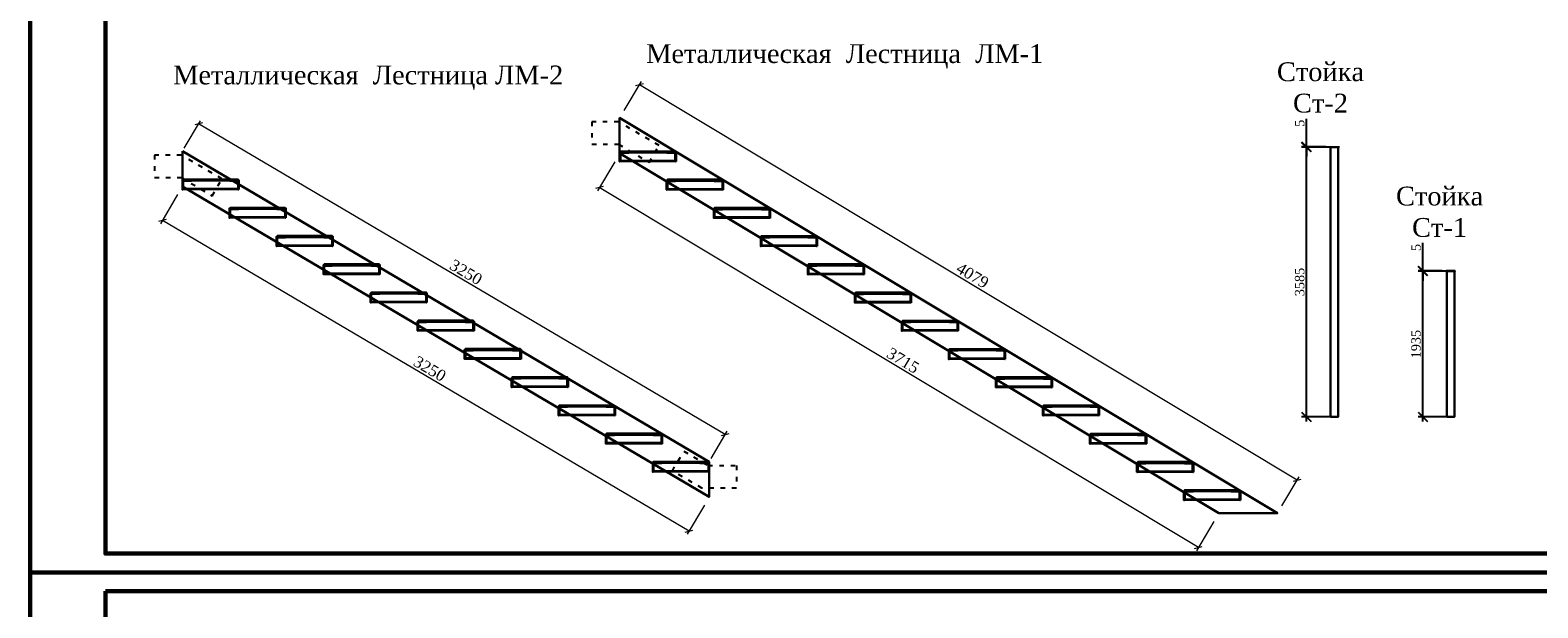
# Model space of a CAD drawing. Header units: millimetres. Extents: x 2063114 to 14983986, y -126020516 to 213791.
# Tile 208 of 256: x 2320392 to 2360466, y -1369943 to -1354596. Entities that reach past the tile are written whole.
import ezdxf

# ---------------------------------------------------------------- set-up
doc = ezdxf.new("R2010")
doc.units = ezdxf.units.MM
doc.linetypes.add('ACAD_ISO03W100', pattern=[30, 12, -18])
doc.layers.get('Defpoints').update_dxf_attribs({"color": 6, "lineweight": 35})
for name, color, linetype, lineweight in [('.', 7, 'Continuous', 15), ('TEXT', 7, 'Continuous', 30), ('АСО-Колонны_Ном._пера__7', 7, 'Continuous', 30), ('АСО-Размеры-цепочки', 7, 'Continuous', 13)]:
    doc.layers.add(name, color=color, linetype=linetype, lineweight=lineweight)
doc.layers.add('_print', color=6, linetype='Continuous', lineweight=60, plot=False)
doc.styles.add('Ages', font='times.ttf')
doc.styles.add('GENERATED_STYLE_5', font='times.ttf')
doc.styles.add('TIMES', font='times.ttf')
doc.styles.add('Times New Roman', font='times.ttf')
doc.dimstyles.new('50', dxfattribs={"dimtxt": 250, "dimasz": 250, "dimexe": 125, "dimexo": 125, "dimgap": 50, "dimtad": 1, "dimdec": 0, "dimlfac": 0.5, "dimtxsty": 'GENERATED_STYLE_5', "dimblk": 'OBLIQUE', "dimcen": 250, "dimdle": 125, "dimadec": 0, "dimazin": 0, "dimtfac": 1, "dimtdec": 0, "dimtmove": 0, "dimatfit": 3, "dimldrblk": 'OPEN90', "dimfxl": 1, "dimarcsym": 0})
doc.dimstyles.new('Миржалол20', dxfattribs={"dimtxt": 300, "dimasz": 150, "dimexe": 100, "dimexo": 100, "dimgap": 63, "dimtad": 1, "dimdec": 0, "dimlfac": 0.2, "dimtxsty": 'Times New Roman', "dimblk": 'OBLIQUE', "dimcen": 100, "dimclrd": 256, "dimclre": 256, "dimclrt": 256, "dimadec": 0, "dimazin": 0, "dimtfac": 1, "dimtdec": 0, "dimtmove": 1, "dimatfit": 3, "dimfxl": 800, "dimfxlon": 1, "dimlwd": 13, "dimlwe": 13, "dimarcsym": 0})

# ---------------------------------------------------------------- blocks, each defined once
blk = doc.blocks.new('_Oblique')
at = {"color": 0, "linetype": 'ByBlock', "lineweight": -2}
blk.add_line((-0.5, -0.5), (0.5, 0.5), dxfattribs=at)
blk = doc.blocks.new('*D735')
at = {"linetype": 'Continuous', "lineweight": 13, "transparency": 16777216}
for p, q in [((2324490, -1357727), (2324919, -1357001)), ((2338868, -1365337), (2324868, -1357087)), ((2338490, -1365977), (2338919, -1365251))]:
    blk.add_line(p, q, dxfattribs=at)
at = {"layer": 'Defpoints', "color": 0, "lineweight": 30, "transparency": 16777216}
for p in [(2324868, -1357087), (2324440, -1357814), (2338440, -1366064)]:
    blk.add_point(p, dxfattribs=at)
at = {"lineweight": 13, "transparency": 16777216, "xscale": 150, "yscale": 150, "zscale": 150}
for p, rotation in [((2324868, -1357087), 149.4897625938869), ((2338868, -1365337), 329.4897625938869)]:
    blk.add_blockref('_Oblique', p, dxfattribs=dict(at, rotation=rotation))
at = {"transparency": 16777216, "insert": (2331977, -1361026), "char_height": 300, "attachment_point": 5, "rotation": 329.4898, "style": 'Times New Roman'}
blk.add_mtext('3250', dxfattribs=at)
blk = doc.blocks.new('*D736')
at = {"linetype": 'Continuous', "lineweight": 13, "transparency": 16777216}
for p, q in [((2324312, -1358964), (2323855, -1359739)), ((2337906, -1367903), (2323906, -1359653)), ((2338312, -1367214), (2337855, -1367989))]:
    blk.add_line(p, q, dxfattribs=at)
at = {"layer": 'Defpoints', "color": 0, "lineweight": 30, "transparency": 16777216}
for p in [(2324440, -1358747), (2323906, -1359653), (2338440, -1366997)]:
    blk.add_point(p, dxfattribs=at)
at = {"lineweight": 13, "transparency": 16777216, "xscale": 150, "yscale": 150, "zscale": 150}
for p, rotation in [((2323906, -1359653), 149.4897625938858), ((2337906, -1367903), 329.4897625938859)]:
    blk.add_blockref('_Oblique', p, dxfattribs=dict(at, rotation=rotation))
at = {"transparency": 16777216, "insert": (2331015, -1363592), "char_height": 300, "attachment_point": 5, "rotation": 329.4898, "style": 'Times New Roman'}
blk.add_mtext('3250', dxfattribs=at)
blk = doc.blocks.new('*D761')
at = {"layer": 'Defpoints', "color": 0, "lineweight": 30, "transparency": 16777216}
for p in [(2357406, -1361002), (2358149, -1361002), (2358149, -1364872)]:
    blk.add_point(p, dxfattribs=at)
at = {"layer": 'АСО-Размеры-цепочки', "color": 0, "lineweight": -2, "transparency": 16777216}
for p, q in [((2357406, -1364997), (2357406, -1360877)), ((2358024, -1361002), (2357281, -1361002)), ((2358024, -1364872), (2357281, -1364872))]:
    blk.add_line(p, q, dxfattribs=at)
at = {"layer": 'АСО-Размеры-цепочки', "color": 0, "lineweight": -2, "transparency": 16777216, "xscale": 250, "yscale": 250, "zscale": 250}
for p, rotation in [((2357406, -1361002), 90), ((2357406, -1364872), 270)]:
    blk.add_blockref('_Oblique', p, dxfattribs=dict(at, rotation=rotation))
at = {"layer": 'АСО-Размеры-цепочки', "color": 0, "transparency": 16777216, "insert": (2357228, -1362937), "char_height": 250, "attachment_point": 5, "rotation": 90, "style": 'GENERATED_STYLE_5'}
blk.add_mtext('1935', dxfattribs=at)
blk = doc.blocks.new('_Open90')
at = {"color": 0, "linetype": 'ByBlock', "lineweight": -2}
for p, q in [((0, 0), (-1, 0)), ((-0.5, 0.5), (0, 0)), ((0, 0), (-0.5, -0.5))]:
    blk.add_line(p, q, dxfattribs=at)
blk = doc.blocks.new('*D762')
at = {"layer": 'Defpoints', "color": 0, "lineweight": 30, "transparency": 16777216}
for p in [(2357406, -1360992), (2358049, -1360992), (2358049, -1361002)]:
    blk.add_point(p, dxfattribs=at)
at = {"layer": 'АСО-Размеры-цепочки', "color": 0, "lineweight": -2, "transparency": 16777216}
for p, q in [((2357406, -1360992), (2357406, -1360249)), ((2357924, -1360992), (2357281, -1360992)), ((2357924, -1361002), (2357281, -1361002)), ((2357406, -1361002), (2357406, -1360992)), ((2357406, -1361002), (2357406, -1361252))]:
    blk.add_line(p, q, dxfattribs=at)
at = {"layer": 'АСО-Размеры-цепочки', "color": 0, "lineweight": -2, "transparency": 16777216, "xscale": 250, "yscale": 250, "zscale": 250}
for p, rotation in [((2357406, -1360992), 270), ((2357406, -1361002), 90)]:
    blk.add_blockref('_Oblique', p, dxfattribs=dict(at, rotation=rotation))
at = {"layer": 'АСО-Размеры-цепочки', "color": 0, "transparency": 16777216, "insert": (2357229, -1360370), "char_height": 250, "attachment_point": 5, "rotation": 90, "style": 'GENERATED_STYLE_5'}
blk.add_mtext('5', dxfattribs=at)
blk = doc.blocks.new('*D739')
at = {"layer": 'Defpoints', "color": 0, "lineweight": 30, "transparency": 16777216}
for p in [(2354313, -1357702), (2355056, -1357702), (2355056, -1364872)]:
    blk.add_point(p, dxfattribs=at)
at = {"layer": 'АСО-Размеры-цепочки', "color": 0, "lineweight": -2, "transparency": 16777216}
for p, q in [((2354931, -1357702), (2354188, -1357702)), ((2354313, -1364997), (2354313, -1357577)), ((2354931, -1364872), (2354188, -1364872))]:
    blk.add_line(p, q, dxfattribs=at)
at = {"layer": 'АСО-Размеры-цепочки', "color": 0, "lineweight": -2, "transparency": 16777216, "xscale": 250, "yscale": 250, "zscale": 250}
for p, rotation in [((2354313, -1357702), 90), ((2354313, -1364872), 270)]:
    blk.add_blockref('_Oblique', p, dxfattribs=dict(at, rotation=rotation))
at = {"layer": 'АСО-Размеры-цепочки', "color": 0, "transparency": 16777216, "insert": (2354136, -1361287), "char_height": 250, "attachment_point": 5, "rotation": 90, "style": 'GENERATED_STYLE_5'}
blk.add_mtext('3585', dxfattribs=at)
blk = doc.blocks.new('*D740')
at = {"layer": 'Defpoints', "color": 0, "lineweight": 30, "transparency": 16777216}
for p in [(2354313, -1357692), (2354956, -1357692), (2354956, -1357702)]:
    blk.add_point(p, dxfattribs=at)
at = {"layer": 'АСО-Размеры-цепочки', "color": 0, "lineweight": -2, "transparency": 16777216}
for p, q in [((2354313, -1357692), (2354313, -1356949)), ((2354831, -1357692), (2354188, -1357692)), ((2354831, -1357702), (2354188, -1357702)), ((2354313, -1357702), (2354313, -1357692)), ((2354313, -1357702), (2354313, -1357952))]:
    blk.add_line(p, q, dxfattribs=at)
at = {"layer": 'АСО-Размеры-цепочки', "color": 0, "lineweight": -2, "transparency": 16777216, "xscale": 250, "yscale": 250, "zscale": 250}
for p, rotation in [((2354313, -1357692), 270), ((2354313, -1357702), 90)]:
    blk.add_blockref('_Oblique', p, dxfattribs=dict(at, rotation=rotation))
at = {"layer": 'АСО-Размеры-цепочки', "color": 0, "transparency": 16777216, "insert": (2354136, -1357070), "char_height": 250, "attachment_point": 5, "rotation": 90, "style": 'GENERATED_STYLE_5'}
blk.add_mtext('5', dxfattribs=at)
blk = doc.blocks.new('*D741')
at = {"linetype": 'Continuous', "lineweight": 13, "transparency": 16777216}
for p, q in [((2336177, -1356734), (2336641, -1355962)), ((2354073, -1366548), (2336589, -1356048)), ((2353661, -1367234), (2354124, -1366462))]:
    blk.add_line(p, q, dxfattribs=at)
at = {"layer": 'Defpoints', "color": 0, "lineweight": 30, "transparency": 16777216}
for p in [(2336589, -1356048), (2336060, -1356929), (2353543, -1367429)]:
    blk.add_point(p, dxfattribs=at)
at = {"lineweight": 13, "transparency": 16777216, "xscale": 150, "yscale": 150, "zscale": 150}
for p, rotation in [((2336589, -1356048), 149.0121756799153), ((2354073, -1366548), 329.0121756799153)]:
    blk.add_blockref('_Oblique', p, dxfattribs=dict(at, rotation=rotation))
at = {"transparency": 16777216, "insert": (2345442, -1361113), "char_height": 300, "attachment_point": 5, "rotation": 329.0122, "style": 'Times New Roman'}
blk.add_mtext('4079', dxfattribs=at)
blk = doc.blocks.new('*D742')
at = {"linetype": 'Continuous', "lineweight": 13, "transparency": 16777216}
for p, q in [((2335932, -1358091), (2335469, -1358863)), ((2351443, -1368340), (2335520, -1358777)), ((2351854, -1367654), (2351391, -1368426))]:
    blk.add_line(p, q, dxfattribs=at)
at = {"layer": 'Defpoints', "color": 0, "lineweight": 30, "transparency": 16777216}
for p in [(2336067, -1357866), (2335520, -1358777), (2351990, -1367429)]:
    blk.add_point(p, dxfattribs=at)
at = {"lineweight": 13, "transparency": 16777216, "xscale": 150, "yscale": 150, "zscale": 150}
for p, rotation in [((2335520, -1358777), 149.0121756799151), ((2351443, -1368340), 329.0121756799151)]:
    blk.add_blockref('_Oblique', p, dxfattribs=dict(at, rotation=rotation))
at = {"transparency": 16777216, "insert": (2343593, -1363373), "char_height": 300, "attachment_point": 5, "rotation": 329.0122, "style": 'Times New Roman'}
blk.add_mtext('3715', dxfattribs=at)
blk = doc.blocks.new('*U1590')
at = {"color": 0, "ltscale": 25}
blk.add_lwpolyline([(-59400, 42000), (0, 42000), (0, 0), (-59400, 0)], close=True, dxfattribs=at)
at = {"color": 0, "lineweight": 60, "ltscale": 25}
blk.add_lwpolyline([(-57400, 41500), (-500, 41500), (-500, 500), (-57400, 500)], close=True, dxfattribs=at)

msp = doc.modelspace()

# ---------------------------------------------------------------- hatches: boundary and pattern name
at = {"layer": '.'}
h = msp.add_hatch(color=256, dxfattribs=at)
h.dxf.hatch_style = 1
h.paths.add_polyline_path([(2354935.96464, -1357691.75488), (2355175.96464, -1357691.75488), (2355175.96464, -1357701.75488), (2354935.96464, -1357701.75488)])
h = msp.add_hatch(color=256, dxfattribs=at)
h.dxf.hatch_style = 1
h.paths.add_polyline_path([(2358028.6073, -1360991.75488), (2358268.6073, -1360991.75488), (2358268.6073, -1361001.75488), (2358028.6073, -1361001.75488)])

# ---------------------------------------------------------------- linework, layer by layer
at = {"linetype": 'ACAD_ISO03W100', "ltscale": 10}
for points in [[(2337109.72326, -1357663.53278), (2336032.84288, -1357028.94256), (2335321.88886, -1357028.94256), (2335321.88886, -1357628.94256), (2336032.84288, -1357628.94256), (2336847.28539, -1358108.8819)], [(2325489.19673, -1358548.17489), (2324412.31635, -1357913.58467), (2323701.36233, -1357913.58467), (2323701.36233, -1358513.58467), (2324412.31635, -1358513.58467), (2325226.75886, -1358993.52401)], [(2339162.31635, -1366163.58467), (2339162.31635, -1366763.58467), (2338248.67999, -1366763.58467), (2337461.57274, -1366299.75362), (2337766.18813, -1365782.83054), (2338412.31635, -1366163.58467)]]:
    msp.add_lwpolyline(points, close=True, dxfattribs=at)
at = {"lineweight": 30}
for points in [[(2336060.30702, -1357862.2451), (2351989.632, -1367428.94256), (2353543.4648, -1367428.94256), (2336060.11561, -1356928.94256)], [(2354955.96464, -1357701.75488), (2355155.96464, -1357701.75488), (2355155.96464, -1364871.75488), (2354955.96464, -1364871.75488)], [(2324439.58908, -1357813.58467), (2338439.58908, -1366063.58467), (2338439.58908, -1366996.77226), (2324439.58908, -1358746.77226)], [(2358248.6073, -1361001.75488), (2358048.6073, -1361001.75488), (2358048.6073, -1364871.75488), (2358248.6073, -1364871.75488)]]:
    msp.add_lwpolyline(points, close=True, dxfattribs=at)
for points in [[(2354935.96464, -1357691.75488), (2355175.96464, -1357691.75488), (2355175.96464, -1357701.75488), (2354935.96464, -1357701.75488)], [(2358268.6073, -1360991.75488), (2358028.6073, -1360991.75488), (2358028.6073, -1361001.75488), (2358268.6073, -1361001.75488)]]:
    msp.add_lwpolyline(points, close=True)
for points in [[(2337560.30702, -1358086.94256), (2336060.30702, -1358086.94256)], [(2337540.30702, -1358066.94256), (2336080.30702, -1358066.94256)], [(2337330.30702, -1357856.94256), (2336290.30702, -1357856.94256)], [(2325939.58908, -1358833.58467), (2324439.58908, -1358833.58467)], [(2325919.58908, -1358813.58467), (2324459.58908, -1358813.58467)], [(2325709.58908, -1358603.58467), (2324669.58908, -1358603.58467)], [(2338810.30702, -1358836.94256), (2337310.30702, -1358836.94256)], [(2338790.30702, -1358816.94256), (2337330.30702, -1358816.94256)], [(2338580.30702, -1358606.94256), (2337540.30702, -1358606.94256)], [(2327189.58908, -1359583.58467), (2325689.58908, -1359583.58467)], [(2327169.58908, -1359563.58467), (2325709.58908, -1359563.58467)], [(2326959.58908, -1359353.58467), (2325919.58908, -1359353.58467)], [(2340060.30702, -1359586.94256), (2338560.30702, -1359586.94256)], [(2340040.30702, -1359566.94256), (2338580.30702, -1359566.94256)], [(2339830.30702, -1359356.94256), (2338790.30702, -1359356.94256)], [(2328209.58908, -1360103.58467), (2327169.58908, -1360103.58467)], [(2341080.30702, -1360106.94256), (2340040.30702, -1360106.94256)], [(2328439.58908, -1360333.58467), (2326939.58908, -1360333.58467)], [(2328419.58908, -1360313.58467), (2326959.58908, -1360313.58467)], [(2341310.30702, -1360336.94256), (2339810.30702, -1360336.94256)], [(2341290.30702, -1360316.94256), (2339830.30702, -1360316.94256)], [(2329459.58908, -1360853.58467), (2328419.58908, -1360853.58467)], [(2342330.30702, -1360856.94256), (2341290.30702, -1360856.94256)], [(2329689.58908, -1361083.58467), (2328189.58908, -1361083.58467)], [(2329669.58908, -1361063.58467), (2328209.58908, -1361063.58467)], [(2342560.30702, -1361086.94256), (2341060.30702, -1361086.94256)], [(2342540.30702, -1361066.94256), (2341080.30702, -1361066.94256)], [(2330709.58908, -1361603.58467), (2329669.58908, -1361603.58467)], [(2343580.30702, -1361606.94256), (2342540.30702, -1361606.94256)], [(2330939.58908, -1361833.58467), (2329439.58908, -1361833.58467)], [(2330919.58908, -1361813.58467), (2329459.58908, -1361813.58467)], [(2343810.30702, -1361836.94256), (2342310.30702, -1361836.94256)], [(2343790.30702, -1361816.94256), (2342330.30702, -1361816.94256)], [(2331959.58908, -1362353.58467), (2330919.58908, -1362353.58467)], [(2344830.30702, -1362356.94256), (2343790.30702, -1362356.94256)], [(2332189.58908, -1362583.58467), (2330689.58908, -1362583.58467)], [(2332169.58908, -1362563.58467), (2330709.58908, -1362563.58467)], [(2345060.30702, -1362586.94256), (2343560.30702, -1362586.94256)], [(2345040.30702, -1362566.94256), (2343580.30702, -1362566.94256)], [(2333419.58908, -1363313.58467), (2331959.58908, -1363313.58467)], [(2333209.58908, -1363103.58467), (2332169.58908, -1363103.58467)], [(2346290.30702, -1363316.94256), (2344830.30702, -1363316.94256)], [(2346080.30702, -1363106.94256), (2345040.30702, -1363106.94256)], [(2333439.58908, -1363333.58467), (2331939.58908, -1363333.58467)], [(2346310.30702, -1363336.94256), (2344810.30702, -1363336.94256)], [(2334689.58908, -1364083.58467), (2333189.58908, -1364083.58467)], [(2334669.58908, -1364063.58467), (2333209.58908, -1364063.58467)], [(2334459.58908, -1363853.58467), (2333419.58908, -1363853.58467)], [(2347560.30702, -1364086.94256), (2346060.30702, -1364086.94256)], [(2347540.30702, -1364066.94256), (2346080.30702, -1364066.94256)], [(2347330.30702, -1363856.94256), (2346290.30702, -1363856.94256)], [(2335939.58908, -1364833.58467), (2334439.58908, -1364833.58467)], [(2335919.58908, -1364813.58467), (2334459.58908, -1364813.58467)], [(2335709.58908, -1364603.58467), (2334669.58908, -1364603.58467)], [(2348810.30702, -1364836.94256), (2347310.30702, -1364836.94256)], [(2348790.30702, -1364816.94256), (2347330.30702, -1364816.94256)], [(2348580.30702, -1364606.94256), (2347540.30702, -1364606.94256)], [(2337189.58908, -1365583.58467), (2335689.58908, -1365583.58467)], [(2337169.58908, -1365563.58467), (2335709.58908, -1365563.58467)], [(2336959.58908, -1365353.58467), (2335919.58908, -1365353.58467)], [(2350060.30702, -1365586.94256), (2348560.30702, -1365586.94256)], [(2350040.30702, -1365566.94256), (2348580.30702, -1365566.94256)], [(2349830.30702, -1365356.94256), (2348790.30702, -1365356.94256)], [(2338209.58908, -1366103.58467), (2337169.58908, -1366103.58467)], [(2351080.30702, -1366106.94256), (2350040.30702, -1366106.94256)], [(2338439.58908, -1366333.58467), (2336939.58908, -1366333.58467)], [(2338419.58908, -1366313.58467), (2336959.58908, -1366313.58467)], [(2351310.30702, -1366336.94256), (2349810.30702, -1366336.94256)], [(2351290.30702, -1366316.94256), (2349830.30702, -1366316.94256)], [(2352330.30702, -1366856.94256), (2351290.30702, -1366856.94256)], [(2352560.30702, -1367086.94256), (2351060.30702, -1367086.94256)], [(2352540.30702, -1367066.94256), (2351080.30702, -1367066.94256)]]:
    msp.add_lwpolyline(points)
at = {"layer": '_print', "ltscale": 100}
for points in [[(2379792.08613, -1369001.43901), (2320392.08613, -1369001.43901), (2320392.08613, -1327001.43901), (2379792.08613, -1327001.43901)], [(2379792.08613, -1411001.43901), (2320392.08613, -1411001.43901), (2320392.08613, -1369001.43901), (2379792.08613, -1369001.43901)]]:
    msp.add_lwpolyline(points, close=True, dxfattribs=at)
at = {"layer": 'АСО-Колонны_Ном._пера__7', "linetype": 'Continuous'}
for points in [[(2336310.30702, -1357836.94256, -0.4142135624), (2336290.30702, -1357856.94256), (2336100.30702, -1357856.94256, 0.4142135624), (2336080.30702, -1357876.94256), (2336080.30702, -1358066.94256, -0.4142135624), (2336060.30702, -1358086.94256), (2336060.30702, -1357836.94256)], [(2337560.30702, -1358086.94256, -0.4142135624), (2337540.30702, -1358066.94256), (2337540.30702, -1357876.94256, 0.4142135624), (2337520.30702, -1357856.94256), (2337330.30702, -1357856.94256, -0.4142135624), (2337310.30702, -1357836.94256), (2337560.30702, -1357836.94256)], [(2324689.58908, -1358583.58467, -0.4142135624), (2324669.58908, -1358603.58467), (2324479.58908, -1358603.58467, 0.4142135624), (2324459.58908, -1358623.58467), (2324459.58908, -1358813.58467, -0.4142135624), (2324439.58908, -1358833.58467), (2324439.58908, -1358583.58467)], [(2325939.58908, -1358833.58467, -0.4142135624), (2325919.58908, -1358813.58467), (2325919.58908, -1358623.58467, 0.4142135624), (2325899.58908, -1358603.58467), (2325709.58908, -1358603.58467, -0.4142135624), (2325689.58908, -1358583.58467), (2325939.58908, -1358583.58467)], [(2337560.30702, -1358586.94256, -0.4142135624), (2337540.30702, -1358606.94256), (2337350.30702, -1358606.94256, 0.4142135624), (2337330.30702, -1358626.94256), (2337330.30702, -1358816.94256, -0.4142135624), (2337310.30702, -1358836.94256), (2337310.30702, -1358586.94256)], [(2338810.30702, -1358836.94256, -0.4142135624), (2338790.30702, -1358816.94256), (2338790.30702, -1358626.94256, 0.4142135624), (2338770.30702, -1358606.94256), (2338580.30702, -1358606.94256, -0.4142135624), (2338560.30702, -1358586.94256), (2338810.30702, -1358586.94256)], [(2325939.58908, -1359333.58467, -0.4142135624), (2325919.58908, -1359353.58467), (2325729.58908, -1359353.58467, 0.4142135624), (2325709.58908, -1359373.58467), (2325709.58908, -1359563.58467, -0.4142135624), (2325689.58908, -1359583.58467), (2325689.58908, -1359333.58467)], [(2327189.58908, -1359583.58467, -0.4142135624), (2327169.58908, -1359563.58467), (2327169.58908, -1359373.58467, 0.4142135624), (2327149.58908, -1359353.58467), (2326959.58908, -1359353.58467, -0.4142135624), (2326939.58908, -1359333.58467), (2327189.58908, -1359333.58467)], [(2338810.30702, -1359336.94256, -0.4142135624), (2338790.30702, -1359356.94256), (2338600.30702, -1359356.94256, 0.4142135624), (2338580.30702, -1359376.94256), (2338580.30702, -1359566.94256, -0.4142135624), (2338560.30702, -1359586.94256), (2338560.30702, -1359336.94256)], [(2340060.30702, -1359586.94256, -0.4142135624), (2340040.30702, -1359566.94256), (2340040.30702, -1359376.94256, 0.4142135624), (2340020.30702, -1359356.94256), (2339830.30702, -1359356.94256, -0.4142135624), (2339810.30702, -1359336.94256), (2340060.30702, -1359336.94256)], [(2327189.58908, -1360083.58467, -0.4142135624), (2327169.58908, -1360103.58467), (2326979.58908, -1360103.58467, 0.4142135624), (2326959.58908, -1360123.58467), (2326959.58908, -1360313.58467, -0.4142135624), (2326939.58908, -1360333.58467), (2326939.58908, -1360083.58467)], [(2328439.58908, -1360333.58467, -0.4142135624), (2328419.58908, -1360313.58467), (2328419.58908, -1360123.58467, 0.4142135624), (2328399.58908, -1360103.58467), (2328209.58908, -1360103.58467, -0.4142135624), (2328189.58908, -1360083.58467), (2328439.58908, -1360083.58467)], [(2340060.30702, -1360086.94256, -0.4142135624), (2340040.30702, -1360106.94256), (2339850.30702, -1360106.94256, 0.4142135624), (2339830.30702, -1360126.94256), (2339830.30702, -1360316.94256, -0.4142135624), (2339810.30702, -1360336.94256), (2339810.30702, -1360086.94256)], [(2341310.30702, -1360336.94256, -0.4142135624), (2341290.30702, -1360316.94256), (2341290.30702, -1360126.94256, 0.4142135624), (2341270.30702, -1360106.94256), (2341080.30702, -1360106.94256, -0.4142135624), (2341060.30702, -1360086.94256), (2341310.30702, -1360086.94256)], [(2328439.58908, -1360833.58467, -0.4142135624), (2328419.58908, -1360853.58467), (2328229.58908, -1360853.58467, 0.4142135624), (2328209.58908, -1360873.58467), (2328209.58908, -1361063.58467, -0.4142135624), (2328189.58908, -1361083.58467), (2328189.58908, -1360833.58467)], [(2329689.58908, -1361083.58467, -0.4142135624), (2329669.58908, -1361063.58467), (2329669.58908, -1360873.58467, 0.4142135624), (2329649.58908, -1360853.58467), (2329459.58908, -1360853.58467, -0.4142135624), (2329439.58908, -1360833.58467), (2329689.58908, -1360833.58467)], [(2341310.30702, -1360836.94256, -0.4142135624), (2341290.30702, -1360856.94256), (2341100.30702, -1360856.94256, 0.4142135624), (2341080.30702, -1360876.94256), (2341080.30702, -1361066.94256, -0.4142135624), (2341060.30702, -1361086.94256), (2341060.30702, -1360836.94256)], [(2342560.30702, -1361086.94256, -0.4142135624), (2342540.30702, -1361066.94256), (2342540.30702, -1360876.94256, 0.4142135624), (2342520.30702, -1360856.94256), (2342330.30702, -1360856.94256, -0.4142135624), (2342310.30702, -1360836.94256), (2342560.30702, -1360836.94256)], [(2329689.58908, -1361583.58467, -0.4142135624), (2329669.58908, -1361603.58467), (2329479.58908, -1361603.58467, 0.4142135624), (2329459.58908, -1361623.58467), (2329459.58908, -1361813.58467, -0.4142135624), (2329439.58908, -1361833.58467), (2329439.58908, -1361583.58467)], [(2330939.58908, -1361833.58467, -0.4142135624), (2330919.58908, -1361813.58467), (2330919.58908, -1361623.58467, 0.4142135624), (2330899.58908, -1361603.58467), (2330709.58908, -1361603.58467, -0.4142135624), (2330689.58908, -1361583.58467), (2330939.58908, -1361583.58467)], [(2342560.30702, -1361586.94256, -0.4142135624), (2342540.30702, -1361606.94256), (2342350.30702, -1361606.94256, 0.4142135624), (2342330.30702, -1361626.94256), (2342330.30702, -1361816.94256, -0.4142135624), (2342310.30702, -1361836.94256), (2342310.30702, -1361586.94256)], [(2343810.30702, -1361836.94256, -0.4142135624), (2343790.30702, -1361816.94256), (2343790.30702, -1361626.94256, 0.4142135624), (2343770.30702, -1361606.94256), (2343580.30702, -1361606.94256, -0.4142135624), (2343560.30702, -1361586.94256), (2343810.30702, -1361586.94256)], [(2330939.58908, -1362333.58467, -0.4142135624), (2330919.58908, -1362353.58467), (2330729.58908, -1362353.58467, 0.4142135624), (2330709.58908, -1362373.58467), (2330709.58908, -1362563.58467, -0.4142135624), (2330689.58908, -1362583.58467), (2330689.58908, -1362333.58467)], [(2332189.58908, -1362583.58467, -0.4142135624), (2332169.58908, -1362563.58467), (2332169.58908, -1362373.58467, 0.4142135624), (2332149.58908, -1362353.58467), (2331959.58908, -1362353.58467, -0.4142135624), (2331939.58908, -1362333.58467), (2332189.58908, -1362333.58467)], [(2343810.30702, -1362336.94256, -0.4142135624), (2343790.30702, -1362356.94256), (2343600.30702, -1362356.94256, 0.4142135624), (2343580.30702, -1362376.94256), (2343580.30702, -1362566.94256, -0.4142135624), (2343560.30702, -1362586.94256), (2343560.30702, -1362336.94256)], [(2345060.30702, -1362586.94256, -0.4142135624), (2345040.30702, -1362566.94256), (2345040.30702, -1362376.94256, 0.4142135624), (2345020.30702, -1362356.94256), (2344830.30702, -1362356.94256, -0.4142135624), (2344810.30702, -1362336.94256), (2345060.30702, -1362336.94256)], [(2332189.58908, -1363083.58467, -0.4142135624), (2332169.58908, -1363103.58467), (2331979.58908, -1363103.58467, 0.4142135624), (2331959.58908, -1363123.58467), (2331959.58908, -1363313.58467, -0.4142135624), (2331939.58908, -1363333.58467), (2331939.58908, -1363083.58467)], [(2333439.58908, -1363333.58467, -0.4142135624), (2333419.58908, -1363313.58467), (2333419.58908, -1363123.58467, 0.4142135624), (2333399.58908, -1363103.58467), (2333209.58908, -1363103.58467, -0.4142135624), (2333189.58908, -1363083.58467), (2333439.58908, -1363083.58467)], [(2345060.30702, -1363086.94256, -0.4142135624), (2345040.30702, -1363106.94256), (2344850.30702, -1363106.94256, 0.4142135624), (2344830.30702, -1363126.94256), (2344830.30702, -1363316.94256, -0.4142135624), (2344810.30702, -1363336.94256), (2344810.30702, -1363086.94256)], [(2346310.30702, -1363336.94256, -0.4142135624), (2346290.30702, -1363316.94256), (2346290.30702, -1363126.94256, 0.4142135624), (2346270.30702, -1363106.94256), (2346080.30702, -1363106.94256, -0.4142135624), (2346060.30702, -1363086.94256), (2346310.30702, -1363086.94256)], [(2333439.58908, -1363833.58467, -0.4142135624), (2333419.58908, -1363853.58467), (2333229.58908, -1363853.58467, 0.4142135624), (2333209.58908, -1363873.58467), (2333209.58908, -1364063.58467, -0.4142135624), (2333189.58908, -1364083.58467), (2333189.58908, -1363833.58467)], [(2334689.58908, -1364083.58467, -0.4142135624), (2334669.58908, -1364063.58467), (2334669.58908, -1363873.58467, 0.4142135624), (2334649.58908, -1363853.58467), (2334459.58908, -1363853.58467, -0.4142135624), (2334439.58908, -1363833.58467), (2334689.58908, -1363833.58467)], [(2346310.30702, -1363836.94256, -0.4142135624), (2346290.30702, -1363856.94256), (2346100.30702, -1363856.94256, 0.4142135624), (2346080.30702, -1363876.94256), (2346080.30702, -1364066.94256, -0.4142135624), (2346060.30702, -1364086.94256), (2346060.30702, -1363836.94256)], [(2347560.30702, -1364086.94256, -0.4142135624), (2347540.30702, -1364066.94256), (2347540.30702, -1363876.94256, 0.4142135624), (2347520.30702, -1363856.94256), (2347330.30702, -1363856.94256, -0.4142135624), (2347310.30702, -1363836.94256), (2347560.30702, -1363836.94256)], [(2334689.58908, -1364583.58467, -0.4142135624), (2334669.58908, -1364603.58467), (2334479.58908, -1364603.58467, 0.4142135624), (2334459.58908, -1364623.58467), (2334459.58908, -1364813.58467, -0.4142135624), (2334439.58908, -1364833.58467), (2334439.58908, -1364583.58467)], [(2335939.58908, -1364833.58467, -0.4142135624), (2335919.58908, -1364813.58467), (2335919.58908, -1364623.58467, 0.4142135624), (2335899.58908, -1364603.58467), (2335709.58908, -1364603.58467, -0.4142135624), (2335689.58908, -1364583.58467), (2335939.58908, -1364583.58467)], [(2347560.30702, -1364586.94256, -0.4142135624), (2347540.30702, -1364606.94256), (2347350.30702, -1364606.94256, 0.4142135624), (2347330.30702, -1364626.94256), (2347330.30702, -1364816.94256, -0.4142135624), (2347310.30702, -1364836.94256), (2347310.30702, -1364586.94256)], [(2348810.30702, -1364836.94256, -0.4142135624), (2348790.30702, -1364816.94256), (2348790.30702, -1364626.94256, 0.4142135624), (2348770.30702, -1364606.94256), (2348580.30702, -1364606.94256, -0.4142135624), (2348560.30702, -1364586.94256), (2348810.30702, -1364586.94256)], [(2335939.58908, -1365333.58467, -0.4142135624), (2335919.58908, -1365353.58467), (2335729.58908, -1365353.58467, 0.4142135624), (2335709.58908, -1365373.58467), (2335709.58908, -1365563.58467, -0.4142135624), (2335689.58908, -1365583.58467), (2335689.58908, -1365333.58467)], [(2337189.58908, -1365583.58467, -0.4142135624), (2337169.58908, -1365563.58467), (2337169.58908, -1365373.58467, 0.4142135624), (2337149.58908, -1365353.58467), (2336959.58908, -1365353.58467, -0.4142135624), (2336939.58908, -1365333.58467), (2337189.58908, -1365333.58467)], [(2348810.30702, -1365336.94256, -0.4142135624), (2348790.30702, -1365356.94256), (2348600.30702, -1365356.94256, 0.4142135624), (2348580.30702, -1365376.94256), (2348580.30702, -1365566.94256, -0.4142135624), (2348560.30702, -1365586.94256), (2348560.30702, -1365336.94256)], [(2350060.30702, -1365586.94256, -0.4142135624), (2350040.30702, -1365566.94256), (2350040.30702, -1365376.94256, 0.4142135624), (2350020.30702, -1365356.94256), (2349830.30702, -1365356.94256, -0.4142135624), (2349810.30702, -1365336.94256), (2350060.30702, -1365336.94256)], [(2337189.58908, -1366083.58467, -0.4142135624), (2337169.58908, -1366103.58467), (2336979.58908, -1366103.58467, 0.4142135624), (2336959.58908, -1366123.58467), (2336959.58908, -1366313.58467, -0.4142135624), (2336939.58908, -1366333.58467), (2336939.58908, -1366083.58467)], [(2338189.58908, -1366083.58467, 0.4142135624), (2338209.58908, -1366103.58467), (2338399.58908, -1366103.58467, -0.4142135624), (2338419.58908, -1366123.58467), (2338419.58908, -1366313.58467, 0.4142135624), (2338439.58908, -1366333.58467), (2338439.58908, -1366083.58467)], [(2350060.30702, -1366086.94256, -0.4142135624), (2350040.30702, -1366106.94256), (2349850.30702, -1366106.94256, 0.4142135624), (2349830.30702, -1366126.94256), (2349830.30702, -1366316.94256, -0.4142135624), (2349810.30702, -1366336.94256), (2349810.30702, -1366086.94256)], [(2351310.30702, -1366336.94256, -0.4142135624), (2351290.30702, -1366316.94256), (2351290.30702, -1366126.94256, 0.4142135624), (2351270.30702, -1366106.94256), (2351080.30702, -1366106.94256, -0.4142135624), (2351060.30702, -1366086.94256), (2351310.30702, -1366086.94256)], [(2351310.30702, -1366836.94256, -0.4142135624), (2351290.30702, -1366856.94256), (2351100.30702, -1366856.94256, 0.4142135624), (2351080.30702, -1366876.94256), (2351080.30702, -1367066.94256, -0.4142135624), (2351060.30702, -1367086.94256), (2351060.30702, -1366836.94256)], [(2352560.30702, -1367086.94256, -0.4142135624), (2352540.30702, -1367066.94256), (2352540.30702, -1366876.94256, 0.4142135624), (2352520.30702, -1366856.94256), (2352330.30702, -1366856.94256, -0.4142135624), (2352310.30702, -1366836.94256), (2352560.30702, -1366836.94256)]]:
    msp.add_lwpolyline(points, format="xyb", close=True, dxfattribs=at)
for points in [[(2336080.30702, -1357836.94256), (2336080.30702, -1357816.94256), (2337540.30702, -1357816.94256), (2337540.30702, -1357836.94256), (2336080.30702, -1357836.94256)], [(2324459.58908, -1358583.58467), (2324459.58908, -1358563.58467), (2325919.58908, -1358563.58467), (2325919.58908, -1358583.58467), (2324459.58908, -1358583.58467)], [(2337330.30702, -1358586.94256), (2337330.30702, -1358566.94256), (2338790.30702, -1358566.94256), (2338790.30702, -1358586.94256), (2337330.30702, -1358586.94256)], [(2325709.58908, -1359333.58467), (2325709.58908, -1359313.58467), (2327169.58908, -1359313.58467), (2327169.58908, -1359333.58467), (2325709.58908, -1359333.58467)], [(2338580.30702, -1359336.94256), (2338580.30702, -1359316.94256), (2340040.30702, -1359316.94256), (2340040.30702, -1359336.94256), (2338580.30702, -1359336.94256)], [(2326959.58908, -1360083.58467), (2326959.58908, -1360063.58467), (2328419.58908, -1360063.58467), (2328419.58908, -1360083.58467), (2326959.58908, -1360083.58467)], [(2339830.30702, -1360086.94256), (2339830.30702, -1360066.94256), (2341290.30702, -1360066.94256), (2341290.30702, -1360086.94256), (2339830.30702, -1360086.94256)], [(2328209.58908, -1360833.58467), (2328209.58908, -1360813.58467), (2329669.58908, -1360813.58467), (2329669.58908, -1360833.58467), (2328209.58908, -1360833.58467)], [(2341080.30702, -1360836.94256), (2341080.30702, -1360816.94256), (2342540.30702, -1360816.94256), (2342540.30702, -1360836.94256), (2341080.30702, -1360836.94256)], [(2329459.58908, -1361583.58467), (2329459.58908, -1361563.58467), (2330919.58908, -1361563.58467), (2330919.58908, -1361583.58467), (2329459.58908, -1361583.58467)], [(2342330.30702, -1361586.94256), (2342330.30702, -1361566.94256), (2343790.30702, -1361566.94256), (2343790.30702, -1361586.94256), (2342330.30702, -1361586.94256)], [(2330709.58908, -1362333.58467), (2330709.58908, -1362313.58467), (2332169.58908, -1362313.58467), (2332169.58908, -1362333.58467), (2330709.58908, -1362333.58467)], [(2343580.30702, -1362336.94256), (2343580.30702, -1362316.94256), (2345040.30702, -1362316.94256), (2345040.30702, -1362336.94256), (2343580.30702, -1362336.94256)], [(2331959.58908, -1363083.58467), (2331959.58908, -1363063.58467), (2333419.58908, -1363063.58467), (2333419.58908, -1363083.58467), (2331959.58908, -1363083.58467)], [(2344830.30702, -1363086.94256), (2344830.30702, -1363066.94256), (2346290.30702, -1363066.94256), (2346290.30702, -1363086.94256), (2344830.30702, -1363086.94256)], [(2333209.58908, -1363833.58467), (2333209.58908, -1363813.58467), (2334669.58908, -1363813.58467), (2334669.58908, -1363833.58467), (2333209.58908, -1363833.58467)], [(2346080.30702, -1363836.94256), (2346080.30702, -1363816.94256), (2347540.30702, -1363816.94256), (2347540.30702, -1363836.94256), (2346080.30702, -1363836.94256)], [(2334459.58908, -1364583.58467), (2334459.58908, -1364563.58467), (2335919.58908, -1364563.58467), (2335919.58908, -1364583.58467), (2334459.58908, -1364583.58467)], [(2347330.30702, -1364586.94256), (2347330.30702, -1364566.94256), (2348790.30702, -1364566.94256), (2348790.30702, -1364586.94256), (2347330.30702, -1364586.94256)], [(2335709.58908, -1365333.58467), (2335709.58908, -1365313.58467), (2337169.58908, -1365313.58467), (2337169.58908, -1365333.58467), (2335709.58908, -1365333.58467)], [(2348580.30702, -1365336.94256), (2348580.30702, -1365316.94256), (2350040.30702, -1365316.94256), (2350040.30702, -1365336.94256), (2348580.30702, -1365336.94256)], [(2336959.58908, -1366083.58467), (2336959.58908, -1366063.58467), (2338419.58908, -1366063.58467), (2338419.58908, -1366083.58467), (2336959.58908, -1366083.58467)], [(2349830.30702, -1366086.94256), (2349830.30702, -1366066.94256), (2351290.30702, -1366066.94256), (2351290.30702, -1366086.94256), (2349830.30702, -1366086.94256)], [(2351080.30702, -1366836.94256), (2351080.30702, -1366816.94256), (2352540.30702, -1366816.94256), (2352540.30702, -1366836.94256), (2351080.30702, -1366836.94256)]]:
    msp.add_lwpolyline(points, dxfattribs=at)

# ---------------------------------------------------------------- block references
for p in [(2379792.08613, -1369001.43901), (2379792.08613, -1411001.43901)]:
    msp.add_blockref('*U1590', p)

# ---------------------------------------------------------------- texts
at = {"char_height": 500, "width": 1361.5436193, "attachment_point": 5, "style": 'Ages'}
for s, insert in [('Стойка \\PСт-2', (2354689.47371, -1356120.95876)), ('Стойка \\PСт-1', (2357854.80485, -1359424.11155))]:
    msp.add_mtext(s, dxfattribs=dict(at, insert=insert))
at = {"layer": 'TEXT', "color": 0, "char_height": 500, "attachment_point": 3, "style": 'TIMES'}
for s, insert, width in [('Металлическая  Лестница  ЛМ-1', (2347323.50903, -1354968.44699), 11695.6357132), ('Металлическая  Лестница ЛМ-2', (2334561.24492, -1355536.62685), 12087.0652102)]:
    msp.add_mtext(s, dxfattribs=dict(at, insert=insert, width=width))

# ---------------------------------------------------------------- dimensions: what is measured, and where the dimension line sits
for p1, p2, distance, picture, middle in [((2353543.4648, -1367428.94256), (2336060.11561, -1356928.94256), -1027.92466, '*D741', (2345442.24664, -1361112.53079)), ((2338439.58908, -1366063.58467), (2324439.58908, -1357813.58467), -843.47949, '*D735', (2331977.27332, -1361026.15081)), ((2351989.632, -1367428.94256), (2336067.16524, -1357866.36395), 1062.49133, '*D742', (2343592.59203, -1363373.30648)), ((2338439.58908, -1366996.77226), (2324439.58908, -1358746.77226), 1051.68498, '*D736', (2331015.1129, -1363592.09548))]:
    dim = msp.add_aligned_dim(p1=p1, p2=p2, distance=distance, dimstyle='Миржалол20')
    dim.commit()
    dim.dimension.update_dxf_attribs({"geometry": picture, "text_midpoint": middle})
at = {"layer": 'АСО-Размеры-цепочки'}
for base, p1, p2, picture, middle in [((2354313.17211, -1357691.75488), (2354955.96464, -1357701.75488), (2354955.96464, -1357691.75488), '*D740', (2354136.00917, -1357070.46793)), ((2354313.17211, -1357701.75488), (2355055.96464, -1364871.75488), (2355055.96464, -1357701.75488), '*D739', (2354136.00917, -1361286.75488)), ((2357405.81477, -1360991.75488), (2358048.6073, -1361001.75488), (2358048.6073, -1360991.75488), '*D762', (2357228.65183, -1360370.46793)), ((2357405.81477, -1361001.75488), (2358148.6073, -1364871.75488), (2358148.6073, -1361001.75488), '*D761', (2357228.29134, -1362936.75488))]:
    dim = msp.add_linear_dim(base=base, p1=p1, p2=p2, angle=90, dimstyle='50', dxfattribs=at)
    dim.commit()
    dim.dimension.update_dxf_attribs({"geometry": picture, "text_midpoint": middle})

doc.saveas('drawing.dxf')
